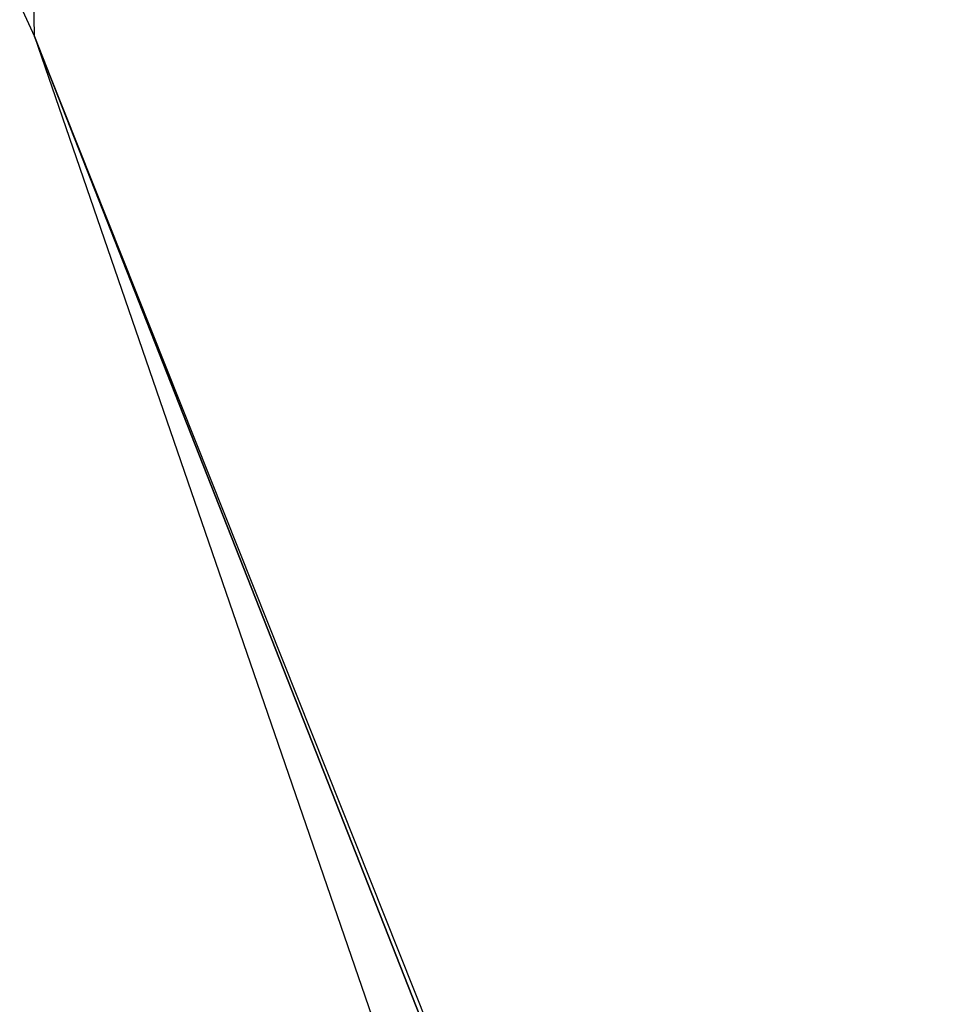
# Model space of a CAD drawing. Header units: millimetres. Extents: x 0 to 195, y 0 to 225.
# Tile 153 of 206: x 44.9523 to 44.9686, y 49.5148 to 49.5321. Entities that reach past the tile are written whole.
import ezdxf

# ---------------------------------------------------------------- set-up
doc = ezdxf.new("R2010")
doc.units = ezdxf.units.MM
doc.header["$LTSCALE"] = 25.4
doc.layers.get('0').update_dxf_attribs({"true_color": 0xff5454})

# ---------------------------------------------------------------- blocks, each defined once
blk = doc.blocks.new('TYBR-4685.STL')
at = {"color": 0}
mesh = blk.add_polyface(dxfattribs=at)
corners = [(84.08094024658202, 73.37786102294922, 906.3977050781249), (83.91303253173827, 73.34693908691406, 905.5104980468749), (84.08937835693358, 72.96899414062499, 906.2337646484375), (83.92385864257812, 73.71469116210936, 905.7529296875)]
mesh.append_faces([[corners[k] for k in face] for face in [(0, 1, 2), (1, 0, 3)]], dxfattribs={"vtx0": -1, "color": 0})
mesh = blk.add_polyface(dxfattribs=at)
corners = [(84.08937835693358, 72.96899414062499, 906.2337646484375), (84.79410552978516, 71.1784439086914, 908.9996337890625), (84.66808319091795, 71.5166244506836, 909.2239990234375)]
mesh.append_faces([[corners[k] for k in face] for face in [(0, 1, 2)]], dxfattribs={"color": 0})
mesh = blk.add_polyface(dxfattribs=at)
corners = [(84.08937835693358, 72.96899414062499, 906.2337646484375), (84.21646881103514, 72.60010528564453, 906.0745849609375), (84.79410552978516, 71.1784439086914, 908.9996337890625)]
mesh.append_faces([[corners[k] for k in face] for face in [(0, 1, 2)]], dxfattribs={"color": 0})

msp = doc.modelspace()

# ---------------------------------------------------------------- block references
at = {"color": 250, "true_color": 0x2c2c2c}
msp.add_blockref('TYBR-4685.STL', (-39.13685607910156, -23.43714904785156), dxfattribs=at)

doc.saveas('drawing.dxf')
